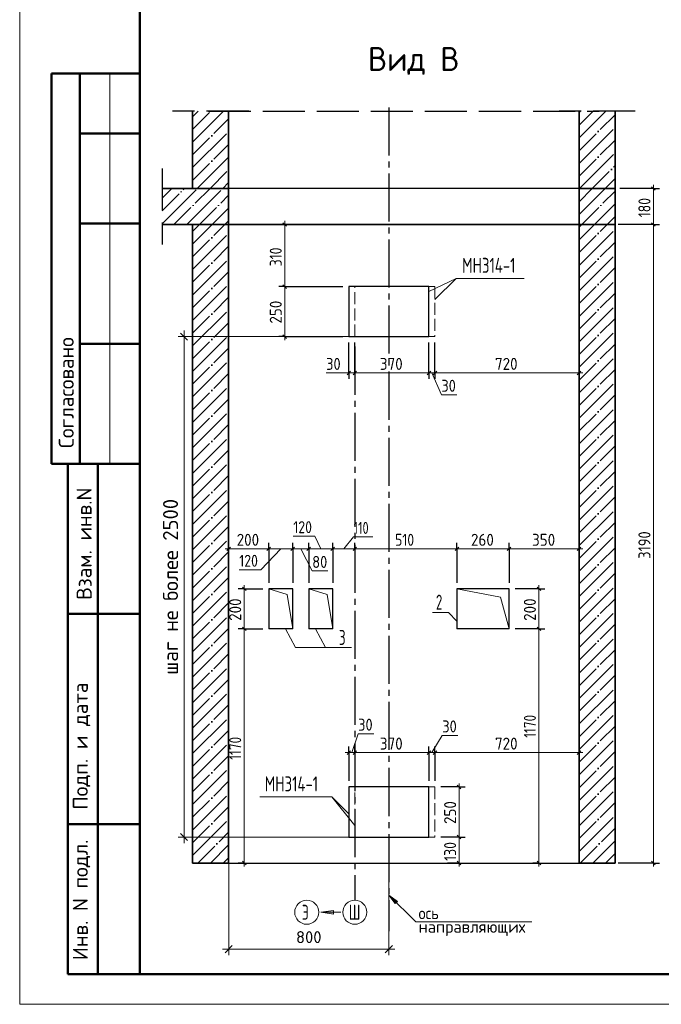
# Model space of a CAD drawing. Header units: millimetres. Extents: x -49773 to 2322955, y -3321 to 58485.
# Tile 103 of 256: x 493720 to 504401, y -1402 to 14994. Entities that reach past the tile are written whole.
import ezdxf

# ---------------------------------------------------------------- set-up
doc = ezdxf.new("R2010")
doc.units = ezdxf.units.MM
doc.header["$PDMODE"] = 65
for name, pattern in [('______11', [500, 400, -50, 0, -50]), ('______2', [270, 200, -70]), ('______4', [900, 700, -200]), ('______5', [1100, 800, -100, 100, -100])]:
    doc.linetypes.add(name, pattern=pattern)
for name, color, linetype, lineweight in [('Standard', 7, 'Continuous', 25), ('Ограждение_ 2D надпись', 7, 'Continuous', 13), ('Перекрытие_ общее', 7, 'Continuous', 35), ('Размерная линия_ общее', 7, 'Continuous', 13), ('СПДС_РАЗМЕРЫ', 152, 'Continuous', 25), ('Стена_ общее', 7, 'Continuous', 35), ('Стена_ Сборный элемент', 7, 'Continuous', 35), ('Текст_ общее', 7, 'Continuous', 13)]:
    doc.layers.add(name, color=color, linetype=linetype, lineweight=lineweight)
doc.layers.add('Осевая линия_ общее', color=7, linetype='______5', lineweight=13, true_color=0xa0a0a0)
doc.styles.add('ISOCPEUR', font='txt')
doc.dimstyles.new('__________2', dxfattribs={"dimtxt": 250, "dimasz": 200, "dimexe": 0, "dimexo": 0, "dimgap": 100, "dimtad": 1, "dimdec": 0, "dimrnd": 1, "dimzin": 12, "dimdsep": 46, "dimtxsty": 'ISOCPEUR', "dimblk": 'ALL_ML_STRICH', "dimblk1": 'ALL_ML_STRICH', "dimblk2": 'ALL_ML_STRICH', "dimsah": 1, "dimcen": 0, "dimclrd": 7, "dimclre": 7, "dimclrt": 7, "dimadec": 0, "dimazin": 0, "dimtfac": 1, "dimtdec": 0, "dimtmove": 1, "dimatfit": 3, "dimfxl": 0, "dimtzin": 0, "dimlwd": 0, "dimlwe": 13, "dimarcsym": 0})

# ---------------------------------------------------------------- blocks, each defined once
blk = doc.blocks.new('ALL_ML_STRICH')
at = {"color": 0, "linetype": 'ByBlock', "lineweight": -2}
for p, q in [((-1, 0), (0.5, 0)), ((-0.3, -0.3), (0.3, 0.3)), ((0, -0.5), (0, 0.5))]:
    blk.add_line(p, q, dxfattribs=at)
blk = doc.blocks.new('*D906')
at = {"layer": 'Defpoints', "color": 0}
for p in [(497199, 950), (499865, 950), (499865, -484)]:
    blk.add_point(p, dxfattribs=at)
at = {"layer": 'СПДС_РАЗМЕРЫ', "color": 7, "lineweight": 13}
for p, q in [((497199, 950), (497199, -484)), ((499865, 950), (499865, -484))]:
    blk.add_line(p, q, dxfattribs=at)
at = {"layer": 'СПДС_РАЗМЕРЫ', "color": 7, "lineweight": 0}
blk.add_line((497399, -484), (499665, -484), dxfattribs=at)
at = {"layer": 'СПДС_РАЗМЕРЫ', "color": 7, "lineweight": 0, "xscale": 200, "yscale": 200, "zscale": 200, "rotation": 180}
blk.add_blockref('ALL_ML_STRICH', (497199, -484), dxfattribs=at)
at = {"layer": 'СПДС_РАЗМЕРЫ', "color": 7, "lineweight": 0, "xscale": 200, "yscale": 200, "zscale": 200}
blk.add_blockref('ALL_ML_STRICH', (499865, -484), dxfattribs=at)
at = {"layer": 'СПДС_РАЗМЕРЫ', "color": 7, "insert": (498532, -284), "char_height": 200, "attachment_point": 5, "style": 'ISOCPEUR'}
blk.add_mtext('800', dxfattribs=at)
blk = doc.blocks.new('*D929')
at = {"layer": 'Defpoints', "color": 0}
for p in [(499199, 9716), (496456, 1383), (499199, 1383)]:
    blk.add_point(p, dxfattribs=at)
at = {"layer": 'СПДС_РАЗМЕРЫ', "color": 7, "lineweight": 13}
for p, q in [((499199, 9716), (496456, 9716)), ((499199, 1383), (496456, 1383))]:
    blk.add_line(p, q, dxfattribs=at)
at = {"layer": 'СПДС_РАЗМЕРЫ', "color": 7, "lineweight": 0}
blk.add_line((496456, 9516), (496456, 1583), dxfattribs=at)
at = {"layer": 'СПДС_РАЗМЕРЫ', "color": 7, "lineweight": 0, "xscale": 200, "yscale": 200, "zscale": 200}
for p, rotation in [((496456, 9716), 90), ((496456, 1383), 270)]:
    blk.add_blockref('ALL_ML_STRICH', p, dxfattribs=dict(at, rotation=rotation))
at = {"layer": 'СПДС_РАЗМЕРЫ', "color": 7, "insert": (496231, 5550), "char_height": 250, "attachment_point": 5, "rotation": 90, "style": 'ISOCPEUR'}
blk.add_mtext('шаг не более 2500', dxfattribs=at)

msp = doc.modelspace()

# ---------------------------------------------------------------- hatches: boundary and pattern name
at = {"layer": 'Осевая линия_ общее', "linetype": 'Continuous', "lineweight": 13, "transparency": 33554687}
msp.add_hatch(color=7, dxfattribs=at).paths.add_polyline_path([(499971.5, 276), (499865.5, 417.4), (500006.9, 311.3)], flags=16)
msp.add_hatch(color=7, dxfattribs=at).paths.add_polyline_path([(498942.1, 160.5), (498732.1, 130.5), (498942.1, 100.5)])

# ---------------------------------------------------------------- linework, layer by layer
at = {"layer": 'Standard', "color": 7, "linetype": 'Continuous', "lineweight": 50, "transparency": 33554687}
for p, q in [((495720.4, 14097.6), (494247.2, 14097.6)), ((494247.2, 14097.6), (494247.2, 7597.6)), ((494247.2, 14097.6), (494247.2, 7597.6)), ((494720.4, 14097.6), (494720.4, 7597.6)), ((495720.4, 13097.6), (494720.4, 13097.6)), ((495720.4, 11597.6), (494720.4, 11597.6)), ((495720.4, 9597.6), (494720.4, 9597.6)), ((494247.2, 7597.6), (495720.4, 7597.6)), ((494520.4, -902.4), (494520.4, 7597.6)), ((494520.4, -902.4), (494520.4, 7597.6)), ((495020.4, -902.4), (495020.4, 7597.6)), ((494520.4, 5097.6), (495720.4, 5097.6)), ((494520.4, 1597.6), (495720.4, 1597.6)), ((495720.4, -902.4), (494520.4, -902.4))]:
    msp.add_line(p, q, dxfattribs=at)
at = {"layer": 'Standard', "color": 7, "linetype": 'Continuous', "lineweight": 13, "transparency": 33554687}
msp.add_line((495220.4, 14097.6), (495220.4, 7597.6), dxfattribs=at)
at = {"layer": 'Standard', "color": 7, "linetype": '______4', "lineweight": 25, "transparency": 33554687}
for p, q in [((497532.1, 13468.7), (496265.5, 13468.7)), ((496865.5, 13468.7), (503365.5, 13468.7)), ((503965.5, 13468.7), (502698.8, 13468.7)), ((496090, 12516.4), (496090, 11249.7))]:
    msp.add_line(p, q, dxfattribs=at)
at = {"layer": 'Standard', "color": 253, "linetype": '______11', "lineweight": 35, "true_color": 0xababab, "transparency": 33554687}
for p, q in [((496598.8, 13166.3), (496901.2, 13468.7)), ((503032.1, 13235.7), (503265.1, 13468.7)), ((496598.8, 12742), (497198.8, 13342)), ((503032.1, 12811.4), (503632.1, 13411.4)), ((503032.1, 12387.1), (503632.1, 12987.1)), ((496598.8, 12317.8), (497198.8, 12917.8)), ((496888.3, 12183), (497198.8, 12493.5)), ((503252.3, 12183), (503632.1, 12562.9)), ((496598.8, 11045), (497136.8, 11583)), ((496598.8, 11469.2), (496712.6, 11583)), ((503032.1, 11114.4), (503500.8, 11583)), ((503032.1, 11538.6), (503076.5, 11583)), ((496598.8, 10620.7), (497198.8, 11220.7)), ((503032.1, 10690.1), (503632.1, 11290.1)), ((503032.1, 10265.8), (503632.1, 10865.8)), ((496598.8, 10196.5), (497198.8, 10796.5)), ((496598.8, 9772.2), (497198.8, 10372.2)), ((503032.1, 9841.6), (503632.1, 10441.6)), ((503032.1, 9417.3), (503632.1, 10017.3)), ((496598.8, 9347.9), (497198.8, 9947.9)), ((496598.8, 8923.7), (497198.8, 9523.7)), ((503032.1, 8993), (503632.1, 9593)), ((496598.8, 8499.4), (497198.8, 9099.4)), ((503032.1, 8568.8), (503632.1, 9168.8)), ((503032.1, 8144.5), (503632.1, 8744.5)), ((496598.8, 8075.1), (497198.8, 8675.1)), ((496598.8, 7650.9), (497198.8, 8250.9)), ((503032.1, 7720.2), (503632.1, 8320.2)), ((503032.1, 7296), (503632.1, 7896)), ((496598.8, 7226.6), (497198.8, 7826.6)), ((496598.8, 6802.3), (497198.8, 7402.3)), ((503032.1, 6871.7), (503632.1, 7471.7)), ((496598.8, 6378.1), (497198.8, 6978.1)), ((503032.1, 6447.4), (503632.1, 7047.5)), ((503032.1, 6023.2), (503632.1, 6623.2)), ((496598.8, 5953.8), (497198.8, 6553.8)), ((496598.8, 5529.5), (497198.8, 6129.5)), ((503032.1, 5598.9), (503632.1, 6198.9)), ((503032.1, 5174.7), (503632.1, 5774.7)), ((496598.8, 5105.3), (497198.8, 5705.3)), ((496598.8, 4681), (497198.8, 5281)), ((503032.1, 4750.4), (503632.1, 5350.4)), ((503032.1, 4326.1), (503632.1, 4926.1)), ((496598.8, 4256.8), (497198.8, 4856.8)), ((496598.8, 3832.5), (497198.8, 4432.5)), ((503032.1, 3901.9), (503632.1, 4501.9)), ((496598.8, 3408.2), (497198.8, 4008.2)), ((503032.1, 3477.6), (503632.1, 4077.6)), ((503032.1, 3053.3), (503632.1, 3653.3)), ((496598.8, 2984), (497198.8, 3584)), ((496598.8, 2559.7), (497198.8, 3159.7)), ((503032.1, 2629.1), (503632.1, 3229.1)), ((503032.1, 2204.8), (503632.1, 2804.8)), ((496598.8, 2135.4), (497198.8, 2735.4)), ((496598.8, 1711.2), (497198.8, 2311.2)), ((503032.1, 1780.5), (503632.1, 2380.6)), ((496598.8, 1286.9), (497198.8, 1886.9)), ((503032.1, 1356.3), (503632.1, 1956.3)), ((503049.8, 949.7), (503632.1, 1532)), ((496685.8, 949.7), (497198.8, 1462.6)), ((497110.1, 949.7), (497198.8, 1038.4)), ((503474.1, 949.7), (503632.1, 1107.8))]:
    msp.add_line(p, q, dxfattribs=at)
at = {"layer": 'Standard', "color": 253, "linetype": '______5', "lineweight": 35, "true_color": 0xababab, "transparency": 33554687}
for p, q in [((496598.8, 12954.2), (497113.3, 13468.7)), ((496598.8, 13378.4), (496689, 13468.7)), ((503032.1, 13023.5), (503477.2, 13468.7)), ((503032.1, 13447.8), (503053, 13468.7)), ((496598.8, 12529.9), (497198.8, 13129.9)), ((503032.1, 12599.3), (503632.1, 13199.3)), ((496676.2, 12183), (497198.8, 12705.6)), ((503040.1, 12183), (503632.1, 12775)), ((503464.4, 12183), (503632.1, 12350.7)), ((497100.4, 12183), (497198.8, 12281.4)), ((496598.8, 11257.1), (496924.7, 11583)), ((503032.1, 11326.5), (503288.7, 11583)), ((503032.1, 10902.2), (503632.1, 11502.2)), ((496598.8, 10832.9), (497198.8, 11432.9)), ((496598.8, 10408.6), (497198.8, 11008.6)), ((503032.1, 10478), (503632.1, 11078)), ((496598.8, 9984.3), (497198.8, 10584.3)), ((503032.1, 10053.7), (503632.1, 10653.7)), ((503032.1, 9629.4), (503632.1, 10229.4)), ((496598.8, 9560.1), (497198.8, 10160.1)), ((496598.8, 9135.8), (497198.8, 9735.8)), ((503032.1, 9205.2), (503632.1, 9805.2)), ((503032.1, 8780.9), (503632.1, 9380.9)), ((496598.8, 8711.5), (497198.8, 9311.5)), ((496598.8, 8287.3), (497198.8, 8887.3)), ((503032.1, 8356.6), (503632.1, 8956.6)), ((503032.1, 7932.4), (503632.1, 8532.4)), ((496598.8, 7863), (497198.8, 8463)), ((496598.8, 7438.7), (497198.8, 8038.7)), ((503032.1, 7508.1), (503632.1, 8108.1)), ((496598.8, 7014.5), (497198.8, 7614.5)), ((503032.1, 7083.8), (503632.1, 7683.8)), ((503032.1, 6659.6), (503632.1, 7259.6)), ((496598.8, 6590.2), (497198.8, 7190.2)), ((496598.8, 6166), (497198.8, 6765.9)), ((503032.1, 6235.3), (503632.1, 6835.3)), ((503032.1, 5811), (503632.1, 6411)), ((496598.8, 5741.7), (497198.8, 6341.7)), ((496598.8, 5317.4), (497198.8, 5917.4)), ((503032.1, 5386.8), (503632.1, 5986.8)), ((496598.8, 4893.2), (497198.8, 5493.2)), ((503032.1, 4962.5), (503632.1, 5562.5)), ((503032.1, 4538.3), (503632.1, 5138.3)), ((496598.8, 4468.9), (497198.8, 5068.9)), ((496598.8, 4044.6), (497198.8, 4644.6)), ((503032.1, 4114), (503632.1, 4714)), ((503032.1, 3689.7), (503632.1, 4289.7)), ((496598.8, 3620.4), (497198.8, 4220.4)), ((496598.8, 3196.1), (497198.8, 3796.1)), ((503032.1, 3265.5), (503632.1, 3865.5)), ((496598.8, 2771.8), (497198.8, 3371.8)), ((503032.1, 2841.2), (503632.1, 3441.2)), ((503032.1, 2416.9), (503632.1, 3016.9)), ((496598.8, 2347.6), (497198.8, 2947.6)), ((496598.8, 1923.3), (497198.8, 2523.3)), ((503032.1, 1992.7), (503632.1, 2592.7)), ((503032.1, 1568.4), (503632.1, 2168.4)), ((496598.8, 1499), (497198.8, 2099)), ((496598.8, 1074.8), (497198.8, 1674.8)), ((503032.1, 1144.1), (503632.1, 1744.1)), ((503261.9, 949.7), (503632.1, 1319.9)), ((496898, 949.7), (497198.8, 1250.5))]:
    msp.add_line(p, q, dxfattribs=at)
at = {"layer": 'Standard', "color": 7, "linetype": 'Continuous', "lineweight": 35, "transparency": 33554687}
for p, q in [((496598.8, 13468.7), (496598.8, 12183)), ((497198.8, 12183), (497198.8, 13468.7)), ((503032.1, 13468.7), (503032.1, 12183)), ((503632.1, 12183), (503632.1, 13468.7)), ((496598.8, 12183), (496090, 12183)), ((497198.8, 11583), (497198.8, 12183)), ((503032.1, 12183), (503032.1, 11583)), ((503632.1, 11583), (503632.1, 12183)), ((496090, 11583), (496598.8, 11583)), ((496598.8, 11583), (496598.8, 949.7)), ((497198.8, 949.7), (497198.8, 11583)), ((503032.1, 11583), (503032.1, 949.7)), ((503632.1, 949.7), (503632.1, 11583)), ((496598.8, 949.7), (497198.8, 949.7)), ((503032.1, 949.7), (503632.1, 949.7))]:
    msp.add_line(p, q, dxfattribs=at)
at = {"layer": 'Standard', "color": 253, "linetype": '______11', "lineweight": 13, "true_color": 0xababab, "transparency": 33554687}
for p, q in [((496090, 11808.9), (496464, 12183)), ((496288.3, 11583), (496888.3, 12183)), ((503032.1, 11962.9), (503252.3, 12183)), ((503076.5, 11583), (503632.1, 12138.6)), ((496712.6, 11583), (497198.8, 12069.2)), ((497136.8, 11583), (497198.8, 11645)), ((503500.8, 11583), (503632.1, 11714.4))]:
    msp.add_line(p, q, dxfattribs=at)
at = {"layer": 'Standard', "color": 253, "linetype": '______5', "lineweight": 13, "true_color": 0xababab, "transparency": 33554687}
for p, q in [((496090, 12021.1), (496251.9, 12183)), ((496090, 11596.8), (496676.2, 12183)), ((496500.4, 11583), (497100.4, 12183)), ((503032.1, 11750.7), (503464.4, 12183)), ((503032.1, 12175), (503040.1, 12183)), ((496924.7, 11583), (497198.8, 11857.1)), ((503288.7, 11583), (503632.1, 11926.5))]:
    msp.add_line(p, q, dxfattribs=at)
at = {"layer": 'Standard', "color": 7, "linetype": 'Continuous', "lineweight": 13, "transparency": 33554687}
msp.add_lwpolyline([(493720.4, -1402.4), (535720.4, -1402.4), (535720.4, 57997.6), (493720.4, 57997.6), (493720.4, -1402.4)], close=True, dxfattribs=at)
at = {"layer": 'Standard', "color": 7, "linetype": 'Continuous', "lineweight": 50, "transparency": 33554687}
msp.add_lwpolyline([(495720.4, 57497.6), (535220.4, 57497.6), (535220.4, -902.4), (495720.4, -902.4), (495720.4, 57497.6)], close=True, dxfattribs=at)
at = {"layer": 'Ограждение_ 2D надпись', "color": 7, "linetype": 'Continuous', "lineweight": 13, "transparency": 33554687}
for p, q in [((500532.1, 10466.1), (500985.7, 10685)), ((499298.8, 1573.3), (498916, 2051.4))]:
    msp.add_line(p, q, dxfattribs=at)
for points in [[(500632.1, 10331.5), (500985.7, 10685), (502119, 10685)], [(500998.8, 4980.4), (500857.4, 5121.8), (500590.7, 5121.8)], [(498144.3, 4849.7), (498312, 4536.7), (498812, 4536.7)], [(498644.3, 4849.7), (498812, 4536.7), (499245.3, 4536.7)], [(499198.8, 1768.5), (498916, 2051.4), (497716, 2051.4)]]:
    msp.add_lwpolyline(points, dxfattribs=at)
at = {"layer": 'Осевая линия_ общее', "color": 253, "linetype": '______5', "lineweight": -3, "true_color": 0xa0a0a0, "transparency": 33554687}
for p, q in [((499865.5, 13532.7), (499865.5, -185.6)), ((499298.8, 9548.8), (499298.8, 330.5))]:
    msp.add_line(p, q, dxfattribs=at)
at = {"layer": 'Осевая линия_ общее', "color": 7, "linetype": 'Continuous', "lineweight": 13, "transparency": 33554687}
for p, q in [((499865.5, 417.4), (500006.9, 311.3)), ((499971.5, 276), (499865.5, 417.4)), ((500006.9, 311.3), (499971.5, 276)), ((499989.2, 293.6), (499998, 284.8)), ((498942.1, 160.5), (498732.1, 130.5)), ((499065.5, 130.5), (498732.1, 130.5)), ((498732.1, 130.5), (498732.1, 130.5)), ((498732.1, 130.5), (498732.1, 130.5)), ((498732.1, 130.5), (498732.1, 130.5)), ((498732.1, 130.5), (498942.1, 100.5)), ((498942.1, 100.5), (498942.1, 160.5)), ((498942.1, 130.5), (498957.1, 130.5))]:
    msp.add_line(p, q, dxfattribs=at)
for points in [[(498265.5, 4849.7), (498171.2, 5422.1), (497865.5, 5516.4)], [(498932.1, 4849.7), (498837.8, 5422.1), (498532.1, 5516.4)], [(501865.5, 4849.7), (501724, 5374.9), (500998.8, 5516.4)], [(499865.5, 417.4), (500313.3, -30.5), (502246.6, -30.5)]]:
    msp.add_lwpolyline(points, dxfattribs=at)
for centre in [(498498.8, 130.5), (499298.8, 130.5)]:
    msp.add_circle(centre, 200, dxfattribs=at)
at = {"layer": 'Перекрытие_ общее', "color": 7, "linetype": 'Continuous', "lineweight": 13, "transparency": 33554687}
for p, q in [((497198.8, 12183), (496598.8, 12183)), ((503632.1, 12183), (503032.1, 12183)), ((496598.8, 11583), (497198.8, 11583)), ((503032.1, 11583), (503632.1, 11583))]:
    msp.add_line(p, q, dxfattribs=at)
at = {"layer": 'Перекрытие_ общее', "color": 7, "linetype": 'Continuous', "lineweight": 25, "transparency": 33554687}
for p, q in [((503032.1, 12183), (497198.8, 12183)), ((497198.8, 11583), (503032.1, 11583))]:
    msp.add_line(p, q, dxfattribs=at)
at = {"layer": 'Размерная линия_ общее', "color": 253, "linetype": 'Continuous', "lineweight": -3, "true_color": 0xa0a0a0, "transparency": 33554687}
for p, q in [((504269.5, 12183), (503708.6, 12183)), ((504269.5, 12183), (504169.5, 12183)), ((504269.5, 12183), (504369.5, 12183)), ((498132.6, 11583), (498032.6, 11583)), ((498132.6, 11583), (498232.6, 11583)), ((498132.6, 11583), (498132.6, 11583)), ((504269.5, 11583), (504169.5, 11583)), ((504269.5, 11583), (504369.5, 11583)), ((498132.6, 10549.7), (498032.6, 10549.7)), ((498132.6, 10549.7), (498232.6, 10549.7)), ((498132.6, 9716.4), (498032.6, 9716.4)), ((498132.6, 9716.4), (498232.6, 9716.4)), ((498132.6, 9716.4), (499098.8, 9716.4)), ((499198.8, 9111.8), (499198.8, 9211.8)), ((499298.8, 9111.8), (499298.8, 9211.8)), ((500532.1, 9111.8), (500532.1, 9211.8)), ((500632.1, 9111.8), (500632.1, 9211.8)), ((503032.1, 9111.8), (503032.1, 9211.8)), ((503032.1, 9111.8), (503032.1, 9188.9)), ((499198.8, 9111.8), (499198.8, 9011.8)), ((499298.8, 9111.8), (499298.8, 9011.8)), ((500532.1, 9111.8), (500532.1, 9011.8)), ((500632.1, 9111.8), (500632.1, 9011.8)), ((503032.1, 9111.8), (503032.1, 9011.8)), ((497198.8, 6182.5), (497198.8, 6282.5)), ((497865.5, 6182.5), (497865.5, 6282.5)), ((498265.5, 6182.5), (498265.5, 6282.5)), ((498532.1, 6182.5), (498532.1, 6282.5)), ((498932.1, 6182.5), (498932.1, 6282.5)), ((499298.8, 6182.5), (499298.8, 6282.5)), ((500998.8, 6182.5), (500998.8, 6282.5)), ((501865.5, 6182.5), (501865.5, 6282.5)), ((503032.1, 6182.5), (503032.1, 6282.5)), ((497198.8, 6182.5), (497198.8, 6082.5)), ((497198.8, 6182.5), (497198.8, 6182.5)), ((497865.5, 6182.5), (497865.5, 6082.5)), ((498265.5, 6182.5), (498265.5, 6082.5)), ((498532.1, 6182.5), (498532.1, 6082.5)), ((498932.1, 6182.5), (498932.1, 6082.5)), ((499298.8, 6182.5), (499298.8, 6082.5)), ((499298.8, 6182.5), (499298.8, 6026.2)), ((500998.8, 6182.5), (500998.8, 6082.5)), ((501865.5, 6182.5), (501865.5, 6082.5)), ((503032.1, 6182.5), (503032.1, 6082.5)), ((503032.1, 6182.5), (503032.1, 6045.9)), ((497457.7, 5516.4), (497357.7, 5516.4)), ((497457.7, 5516.4), (497557.7, 5516.4)), ((497457.7, 5516.4), (497765.5, 5516.4)), ((502363.4, 5516.4), (501965.5, 5516.4)), ((502363.4, 5516.4), (502263.4, 5516.4)), ((502363.4, 5516.4), (502463.4, 5516.4)), ((497457.7, 4849.7), (497357.7, 4849.7)), ((497457.7, 4849.7), (497557.7, 4849.7)), ((497457.7, 4849.7), (497765.5, 4849.7)), ((502363.4, 4849.7), (502263.4, 4849.7)), ((502363.4, 4849.7), (502463.4, 4849.7)), ((499198.8, 2788.4), (499198.8, 2888.4)), ((499198.8, 2788.4), (499198.8, 2688.4)), ((499198.8, 2788.4), (499198.8, 2316.4)), ((499298.8, 2788.4), (499298.8, 2888.4)), ((499298.8, 2788.4), (499298.8, 2688.4)), ((499298.8, 2788.4), (499298.8, 2316.4)), ((500532.1, 2788.4), (500532.1, 2888.4)), ((500532.1, 2788.4), (500532.1, 2688.4)), ((500532.1, 2788.4), (500532.1, 2316.4)), ((500632.1, 2788.4), (500632.1, 2888.4)), ((500632.1, 2788.4), (500632.1, 2688.4)), ((500632.1, 2788.4), (500632.1, 2316.4)), ((503032.1, 2788.4), (503032.1, 2888.4)), ((503032.1, 2788.4), (503032.1, 2688.4)), ((503032.1, 2788.4), (503032.1, 2788.4)), ((501034.9, 2216.4), (500732.1, 2216.4)), ((501034.9, 2216.4), (500934.9, 2216.4)), ((501034.9, 2216.4), (501134.9, 2216.4)), ((501034.9, 1383), (500934.9, 1383)), ((501034.9, 1383), (501134.9, 1383)), ((497457.7, 949.7), (497357.7, 949.7)), ((497457.7, 949.7), (497557.7, 949.7)), ((497457.7, 949.7), (497457.7, 949.7)), ((501034.9, 949.7), (500839.7, 949.7)), ((501034.9, 949.7), (500934.9, 949.7)), ((501034.9, 949.7), (501134.9, 949.7)), ((502363.4, 949.7), (502263.4, 949.7)), ((502363.4, 949.7), (502263.5, 949.7)), ((502363.4, 949.7), (502463.4, 949.7)), ((504269.5, 949.7), (503685.2, 949.7)), ((504269.5, 949.7), (504169.5, 949.7)), ((504269.5, 949.7), (504369.5, 949.7))]:
    msp.add_line(p, q, dxfattribs=at)
at = {"layer": 'Размерная линия_ общее', "color": 7, "linetype": 'Continuous', "lineweight": 25, "transparency": 33554687}
for p, q in [((504299.5, 12153), (504239.5, 12213)), ((498162.6, 11553), (498102.6, 11613)), ((504299.5, 11553), (504239.5, 11613)), ((498162.6, 10519.7), (498102.6, 10579.7)), ((498162.6, 9686.3), (498102.6, 9746.3)), ((499228.8, 9141.8), (499168.8, 9081.8)), ((499328.8, 9141.8), (499268.8, 9081.8)), ((500562.1, 9141.8), (500502.1, 9081.8)), ((500662.1, 9141.8), (500602.1, 9081.8)), ((503062.1, 9141.8), (503002.1, 9081.8)), ((497228.8, 6212.5), (497168.8, 6152.5)), ((497895.5, 6212.5), (497835.5, 6152.5)), ((498295.5, 6212.5), (498235.5, 6152.5)), ((498562.1, 6212.5), (498502.1, 6152.5)), ((498962.1, 6212.5), (498902.1, 6152.5)), ((499328.8, 6212.5), (499268.8, 6152.5)), ((501028.8, 6212.5), (500968.8, 6152.5)), ((501895.5, 6212.5), (501835.5, 6152.5)), ((503062.1, 6212.5), (503002.1, 6152.5)), ((497487.7, 5486.3), (497427.7, 5546.3)), ((502393.4, 5486.3), (502333.4, 5546.3)), ((497487.7, 4819.7), (497427.7, 4879.7)), ((502393.4, 4819.7), (502333.4, 4879.7)), ((499228.8, 2818.4), (499168.8, 2758.4)), ((499328.8, 2818.4), (499268.8, 2758.4)), ((500562.1, 2818.4), (500502.1, 2758.4)), ((500662.1, 2818.4), (500602.1, 2758.4)), ((503062.1, 2818.4), (503002.1, 2758.4)), ((501064.9, 2186.3), (501004.9, 2246.3)), ((501064.9, 1353), (501004.9, 1413)), ((497487.7, 919.7), (497427.7, 979.7)), ((501064.9, 919.7), (501004.9, 979.7)), ((502393.4, 919.7), (502333.4, 979.7)), ((504299.5, 919.7), (504239.5, 979.7))]:
    msp.add_line(p, q, dxfattribs=at)
at = {"layer": 'Размерная линия_ общее', "color": 7, "linetype": 'Continuous', "lineweight": 13, "transparency": 33554687}
for p, q in [((504269.5, 12183), (504269.5, 12243)), ((504269.5, 11583), (504269.5, 12183)), ((498132.6, 11583), (498132.6, 11643)), ((498132.6, 10549.7), (498132.6, 11583)), ((498132.6, 9716.4), (498132.6, 9656.3)), ((499081.2, 9111.3), (498821.2, 9111.3)), ((499248.8, 9111.8), (499081.2, 9111.3)), ((499198.8, 9111.8), (499138.8, 9111.8)), ((499298.8, 9111.8), (499198.8, 9111.8)), ((500532.1, 9111.8), (499298.8, 9111.8)), ((500632.1, 9111.8), (500532.1, 9111.8)), ((500582.1, 9111.8), (500739.1, 8748.2)), ((503032.1, 9111.8), (503092.1, 9111.8)), ((500739.1, 8748.2), (500999.1, 8748.2)), ((498635.2, 6393), (498275.2, 6393)), ((498732.1, 6182.5), (498635.2, 6393)), ((499115.5, 6182.5), (499279.3, 6380.6)), ((499279.3, 6380.6), (499599.3, 6380.6)), ((497198.8, 6182.5), (497138.8, 6182.5)), ((497865.5, 6182.5), (497198.8, 6182.5)), ((498065.5, 6182.5), (497735.5, 5832.7)), ((498265.5, 6182.5), (497865.5, 6182.5)), ((498532.1, 6182.5), (498265.5, 6182.5)), ((498398.8, 6182.5), (498589.8, 5813.8)), ((498932.1, 6182.5), (498532.1, 6182.5)), ((499298.8, 6182.5), (498932.1, 6182.5)), ((500998.8, 6182.5), (499298.8, 6182.5)), ((503032.1, 6182.5), (501865.5, 6182.5)), ((503032.1, 6182.5), (503092.1, 6182.5)), ((497735.5, 5832.7), (497375.5, 5832.7)), ((498589.8, 5813.8), (498849.8, 5813.8)), ((497457.7, 5516.4), (497457.7, 5576.3)), ((502363.4, 5516.4), (502363.4, 5576.3)), ((497457.7, 4849.7), (497457.7, 5516.4)), ((502363.4, 4849.7), (502363.4, 5516.4)), ((499248.8, 2788.4), (499354, 3104.1)), ((499354, 3104.1), (499614.1, 3104.1)), ((500582.1, 2788.4), (500754.4, 3075.2)), ((500754.4, 3075.2), (501014.4, 3075.2)), ((499198.8, 2788.4), (499138.8, 2788.4)), ((499298.8, 2788.4), (499198.8, 2788.4)), ((500532.1, 2788.4), (499298.8, 2788.4)), ((500632.1, 2788.4), (500532.1, 2788.4)), ((503032.1, 2788.4), (500632.1, 2788.4)), ((503032.1, 2788.4), (503092.1, 2788.4)), ((501034.9, 2216.4), (501034.9, 2276.3)), ((501034.9, 1383), (501034.9, 2216.4)), ((497457.7, 949.7), (497457.7, 889.7)), ((501034.9, 949.7), (501034.9, 889.7)), ((502363.4, 949.7), (502363.4, 889.7)), ((504269.5, 949.7), (504269.5, 889.7))]:
    msp.add_line(p, q, dxfattribs=at)
at = {"layer": 'Размерная линия_ общее', "color": 253, "linetype": 'Continuous', "lineweight": -3, "true_color": 0xa0a0a0, "transparency": 33554687}
for points in [[(504269.5, 11583), (504249.5, 11583), (504249.5, 11583), (503685.2, 11583)], [(498132.6, 10549.7), (499098.6, 10549.7), (499098.6, 10549.7), (499098.8, 10549.7)], [(499198.8, 9111.8), (499198.8, 9131.4), (499198.8, 9131.4), (499198.8, 9616.4)], [(499298.8, 9111.8), (499298.8, 9131.4), (499298.8, 9131.4), (499298.8, 9616.4)], [(500532.1, 9111.8), (500532.1, 9131.6), (500532.1, 9131.6), (500532.1, 9131.8), (500532.1, 9131.8), (500532.1, 9616.4)], [(500632.1, 9111.8), (500632.1, 9131.6), (500632.1, 9131.6), (500632.1, 9131.8), (500632.1, 9131.8), (500632.1, 9616.4)], [(497865.5, 6182.5), (497865.5, 5890), (497865.5, 5890), (497865.5, 5616.4)], [(498265.5, 6182.5), (498265.5, 5918.7), (498265.5, 5918.7), (498265.5, 5616.4)], [(498532.1, 6182.5), (498532.1, 5937.9), (498532.1, 5937.9), (498532.1, 5616.4)], [(498932.1, 6182.5), (498932.1, 5966.6), (498932.1, 5966.6), (498932.1, 5871.3), (498932.1, 5871.3), (498932.1, 5616.4)], [(500998.8, 6182.5), (500998.8, 6114.9), (500998.8, 6114.9), (500998.8, 6079.6), (500998.8, 6079.6), (500998.8, 5616.4)], [(501865.5, 6182.5), (501865.5, 6177.1), (501865.5, 6177.1), (501865.5, 6166.9), (501865.5, 6166.9), (501865.5, 5616.4)], [(502363.4, 4849.7), (502343.4, 4849.7), (502343.4, 4849.7), (501965.5, 4849.7)], [(501034.9, 1383), (501014.9, 1383), (501014.9, 1383), (500732.1, 1383)]]:
    msp.add_lwpolyline(points, dxfattribs=at)
at = {"layer": 'Размерная линия_ общее', "color": 7, "linetype": 'Continuous', "lineweight": 13, "transparency": 33554687}
for points in [[(504269.5, 949.7), (504269.5, 6130.1), (504269.5, 6130.1), (504269.5, 11583)], [(498132.6, 9716.4), (498132.6, 9859.5), (498132.6, 9859.5), (498132.6, 10549.7)], [(503032.1, 9111.8), (501433.9, 9111.8), (501433.9, 9111.8), (500632.1, 9111.8)], [(501865.5, 6182.5), (501751.8, 6182.5), (501751.8, 6182.5), (501591.5, 6182.5), (501591.5, 6182.5), (500998.8, 6182.5)], [(497457.7, 949.7), (497457.7, 2628.2), (497457.7, 2628.2), (497457.7, 4849.7)], [(502363.4, 949.7), (502363.4, 3070.3), (502363.4, 3070.3), (502363.4, 4849.7)], [(501034.9, 949.7), (501034.9, 1000.9), (501034.9, 1000.9), (501034.9, 1383)]]:
    msp.add_lwpolyline(points, dxfattribs=at)
at = {"layer": 'Стена_ общее', "color": 7, "linetype": 'Continuous', "lineweight": 35, "transparency": 33554687}
for p, q in [((496598.8, 12183), (497198.8, 12183)), ((503032.1, 12183), (503632.1, 12183)), ((497198.8, 11583), (496598.8, 11583)), ((503632.1, 11583), (503032.1, 11583))]:
    msp.add_line(p, q, dxfattribs=at)
at = {"layer": 'Стена_ общее', "color": 7, "linetype": 'Continuous', "lineweight": 25, "transparency": 33554687}
for p, q in [((503032.1, 12183), (497198.8, 12183)), ((503032.1, 11583), (497198.8, 11583)), ((497865.5, 5516.4), (497865.5, 4849.7)), ((498265.5, 5516.4), (497865.5, 5516.4)), ((498265.5, 4849.7), (498265.5, 5516.4)), ((498532.1, 5516.4), (498532.1, 4849.7)), ((498932.1, 5516.4), (498532.1, 5516.4)), ((498932.1, 4849.7), (498932.1, 5516.4)), ((500998.8, 5516.4), (500998.8, 4849.7)), ((501865.5, 5516.4), (500998.8, 5516.4)), ((501865.5, 4849.7), (501865.5, 5516.4)), ((498265.5, 4849.7), (497865.5, 4849.7)), ((498932.1, 4849.7), (498532.1, 4849.7)), ((501865.5, 4849.7), (500998.8, 4849.7)), ((497198.8, 949.7), (503032.1, 949.7))]:
    msp.add_line(p, q, dxfattribs=at)
at = {"layer": 'Стена_ Сборный элемент', "color": 7, "linetype": 'Continuous', "lineweight": 25, "transparency": 33554687}
for p, q in [((499198.8, 10549.7), (499198.8, 9716.4)), ((500532.1, 10549.7), (499198.8, 10549.7)), ((500532.1, 9716.4), (500532.1, 10549.7)), ((499198.8, 9716.4), (500532.1, 9716.4)), ((499198.8, 2216.4), (499198.8, 1383)), ((500532.1, 2216.4), (499198.8, 2216.4)), ((500532.1, 1383), (500532.1, 2216.4)), ((499198.8, 1383), (500532.1, 1383))]:
    msp.add_line(p, q, dxfattribs=at)
at = {"layer": 'Стена_ Сборный элемент', "color": 253, "linetype": '______2', "lineweight": 18, "true_color": 0xababab, "transparency": 33554687}
for p, q in [((499298.8, 9716.4), (499298.8, 10549.7)), ((500532.1, 10549.7), (500632.1, 10549.7)), ((500632.1, 10549.7), (500632.1, 9716.4)), ((500632.1, 9716.4), (500532.1, 9716.4)), ((499298.8, 1383), (499298.8, 2216.4)), ((500532.1, 2216.4), (500632.1, 2216.4)), ((500632.1, 2216.4), (500632.1, 1383)), ((500632.1, 1383), (500532.1, 1383))]:
    msp.add_line(p, q, dxfattribs=at)

# ---------------------------------------------------------------- texts
at = {"layer": 'Standard', "color": 7, "linetype": 'Continuous', "lineweight": 35, "transparency": 33554687, "insert": (499516.2, 14075.6), "char_height": 400, "width": 1628.724, "attachment_point": 7, "style": 'ISOCPEUR'}
msp.add_mtext('\\W0.95;Вид В', dxfattribs=at)
at = {"layer": 'Standard', "color": 7, "linetype": 'Continuous', "lineweight": 25, "transparency": 33554687, "char_height": 250, "attachment_point": 7, "style": 'ISOCPEUR'}
for s, insert, width in [('\\W0.71;МН314-1', (501083.9, 10777.7), 1068.65), ('\\W0.62;2', (500648.8, 5169), 217.601), ('\\W0.62;3', (499035.7, 4581.5), 217.611), ('\\W0.71;МН314-1', (497798.2, 2143.8), 1068.643), ('\\W0.64;Э', (498418.8, 5.5), 239.886), ('\\W0.67;Ш', (499198.8, 5.5), 283.333)]:
    msp.add_mtext(s, dxfattribs=dict(at, insert=insert, width=width))
at = {"layer": 'Standard', "color": 7, "linetype": 'Continuous', "lineweight": 50, "transparency": 33554687, "char_height": 250, "attachment_point": 7, "rotation": 90, "style": 'ISOCPEUR'}
for s, insert, width in [('\\A1;{\\fISOCPEUR|i0|b0;\\H250.000000;\\W1.000000;\\C7;Согласовано}\\P', (494620.4, 7859.1), 2071.875), ('\\A1;{\\fISOCPEUR|i0|b0;\\H250.000000;\\W1.000000;\\C7;Взам. инв.N}\\P', (494918.4, 5333.5), 1909.099), ('\\A1;{\\fISOCPEUR|i0|b0;\\H250.000000;\\W1.000000;\\C7;Подп. и дата}\\P', (494894.7, 1839.8), 2197.059), ('\\A1;{\\fISOCPEUR|i0|b0;\\H250.000000;\\W1.000000;\\C7;Инв. N подл.}\\P', (494894.7, -668.4), 2021.795)]:
    msp.add_mtext(s, dxfattribs=dict(at, insert=insert, width=width))
at = {"layer": 'Размерная линия_ общее', "color": 7, "linetype": 'Continuous', "lineweight": 18, "transparency": 33554687, "char_height": 200, "attachment_point": 7, "rotation": 90, "style": 'ISOCPEUR'}
for s, insert, width in [('\\W0.83;180', (504219.5, 11703), 462.347), ('\\W0.83;310', (498082.6, 10886.3), 462.34), ('\\W0.91;250', (498082.6, 9933), 510.89), ('\\W0.87;3190', (504219.5, 6016.4), 606.269), ('\\W0.91;200', (497407.7, 4983), 510.897), ('\\W0.91;200', (502313.4, 4983), 510.897), ('\\W0.80;1170', (502313.4, 3036.3), 559.749), ('\\W0.80;1170', (497407.7, 2669.7), 559.749), ('\\W0.91;250', (500984.9, 1599.7), 510.897), ('\\W0.83;130', (500984.9, 986.3), 462.332)]:
    msp.add_mtext(s, dxfattribs=dict(at, insert=insert, width=width))
at = {"layer": 'Размерная линия_ общее', "color": 7, "linetype": 'Continuous', "lineweight": 18, "transparency": 33554687, "char_height": 200, "attachment_point": 7, "style": 'ISOCPEUR'}
for s, insert, width in [('\\W0.87;30', (498821.2, 9161.3), 367.202), ('\\W0.91;370', (499715.5, 9161.8), 510.897), ('\\W0.91;720', (501632.1, 9161.8), 510.905), ('\\W0.87;30', (500739.1, 8798.2), 367.21), ('\\W0.83;120', (498275.2, 6443), 462.332), ('\\W0.74;110', (499279.3, 6430.6), 413.775), ('\\W0.91;200', (497332.1, 6232.5), 510.905), ('\\W0.83;510', (499968.8, 6232.5), 462.34), ('\\W0.91;260', (501232.1, 6232.5), 510.905), ('\\W0.91;350', (502248.8, 6232.5), 510.897), ('\\W0.83;120', (497375.5, 5882.7), 462.34), ('\\W0.87;80', (498589.8, 5863.8), 367.202), ('\\W0.87;30', (499354, 3154.1), 367.21), ('\\W0.87;30', (500754.4, 3125.2), 367.202), ('\\W0.91;370', (499715.5, 2838.4), 510.897), ('\\W0.91;720', (501632.1, 2838.4), 510.905)]:
    msp.add_mtext(s, dxfattribs=dict(at, insert=insert, width=width))
at = {"layer": 'Текст_ общее', "color": 7, "linetype": 'Continuous', "lineweight": 18, "transparency": 33554687, "char_height": 200, "attachment_point": 7, "style": 'ISOCPEUR'}
for s, insert, width in [('\\W0.91;ось', (500360.4, 15.2), 490.684), ('\\W0.98;направляющих', (500360.4, -264.8), 1906.69)]:
    msp.add_mtext(s, dxfattribs=dict(at, insert=insert, width=width))

# ---------------------------------------------------------------- dimensions: what is measured, and where the dimension line sits
at = {"layer": 'СПДС_РАЗМЕРЫ'}
dim = msp.add_linear_dim(base=(496456.1, 1383), p1=(499198.8, 9716.3), p2=(499198.8, 1383), angle=90, text='шаг не более 2500', dimstyle='__________2', dxfattribs=at)
dim.commit()
dim.dimension.update_dxf_attribs({"geometry": '*D929', "text_midpoint": (496231.1, 5549.7)})
dim = msp.add_linear_dim(base=(499865.5, -483.5), p1=(497198.8, 949.7), p2=(499865.5, 949.7), text='800', dimstyle='__________2', override={"dimtxt": 200}, dxfattribs=at)
dim.commit()
dim.dimension.update_dxf_attribs({"geometry": '*D906', "text_midpoint": (498532.1, -283.5)})

doc.saveas('drawing.dxf')
